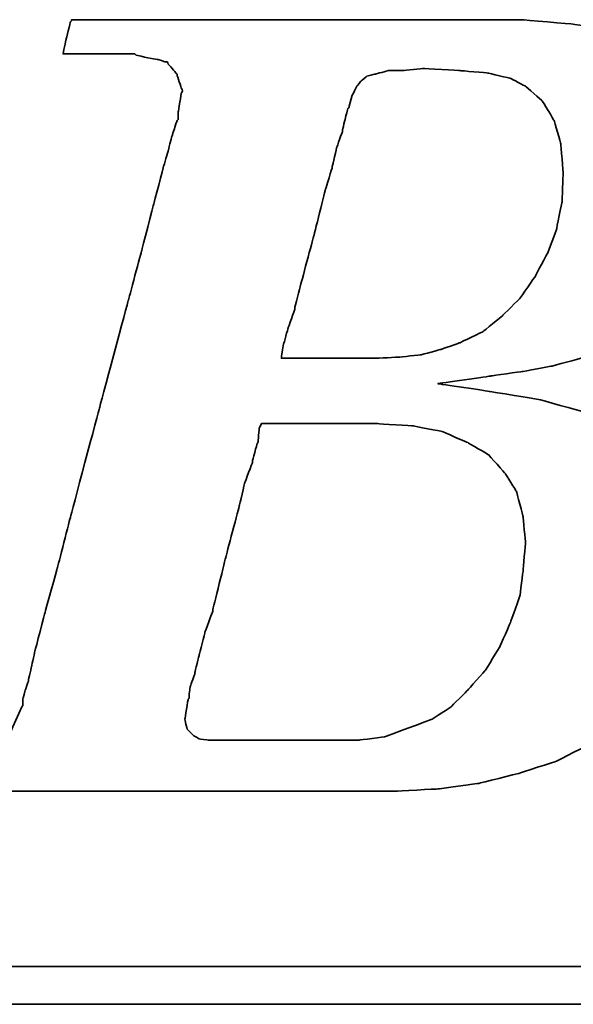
# Model space of a CAD drawing. Header units: inches. Extents: x 42 to 238, y 60 to 174.
# Tile 29 of 50: x 198.8 to 200.2, y 118.84 to 121.32. Entities that reach past the tile are written whole.
import ezdxf

# ---------------------------------------------------------------- set-up
doc = ezdxf.new("R2010")
doc.units = ezdxf.units.IN
doc.header["$LTSCALE"] = 0.1
doc.layers.add('DIM', color=4, linetype='Continuous')
doc.layers.add('layer 1', color=7, linetype='Continuous')

# ---------------------------------------------------------------- blocks, each defined once
blk = doc.blocks.new('TBI MOTION logo(完整正式版)')
at = {"layer": 'layer 1', "color": 22, "lineweight": 35}
for points, knots in [([(-64.65375, -6.86375), (-64.65375, -6.86375), (-64.84375, -7.29625), (-64.84375, -7.29625), (-64.84375, -7.29625), (-64.84375, -7.29625), (-64.86875, -7.34375), (-64.86875, -7.34375), (-64.86875, -7.34375), (-64.86875, -7.34375), (-64.86875, -7.36875), (-64.86875, -7.36875), (-64.86875, -7.36875), (-64.86875, -7.36875), (-65.15375, -7.65375), (-65.15375, -7.65375), (-65.15375, -7.65375), (-65.15375, -7.65375), (-65.17875, -7.65375), (-65.17875, -7.65375), (-65.17875, -7.65375), (-65.17875, -7.65375), (-65.20375, -7.67875), (-65.20375, -7.67875), (-65.20375, -7.67875), (-65.20375, -7.67875), (-65.58875, -7.87125), (-65.58875, -7.87125), (-65.58875, -7.87125), (-65.58875, -7.87125), (-65.63375, -7.87125), (-65.63375, -7.87125), (-65.63375, -7.87125), (-65.63375, -7.87125), (-65.65875, -7.89375), (-65.65875, -7.89375), (-65.65875, -7.89375), (-65.65875, -7.89375), (-66.09375, -7.94375), (-66.09375, -7.94375), (-66.09375, -7.94375), (-66.09375, -7.94375), (-66.11375, -7.94375), (-66.11375, -7.94375), (-66.11375, -7.94375), (-66.11375, -7.94375), (-66.16375, -7.94375), (-66.16375, -7.94375), (-66.16375, -7.94375), (-66.16375, -7.94375), (-66.30875, -7.94375), (-66.30875, -7.94375), (-66.30875, -7.94375), (-66.30875, -7.94375), (-66.69375, -7.94375), (-66.69375, -7.94375), (-66.69375, -7.94375), (-66.69375, -7.94375), (-67.07375, -7.94375), (-67.07375, -7.94375), (-67.07375, -7.94375), (-67.07375, -7.94375), (-67.12375, -7.94375), (-67.12375, -7.94375), (-67.12375, -7.94375), (-67.12375, -7.94375), (-67.12375, -7.96625), (-67.12375, -7.96625), (-67.12375, -7.96625), (-67.12375, -7.96625), (-67.14875, -7.99125), (-67.14875, -7.99125), (-67.14875, -7.99125), (-67.14875, -7.99125), (-67.24375, -8.34875), (-67.24375, -8.34875), (-67.24375, -8.34875), (-67.24375, -8.34875), (-67.31375, -8.68625), (-67.31375, -8.68625), (-67.31375, -8.68625), (-67.31375, -8.68625), (-67.26875, -8.68625), (-67.26875, -8.68625), (-67.26875, -8.68625), (-67.26875, -8.68625), (-67.07375, -8.68625), (-67.07375, -8.68625), (-67.07375, -8.68625), (-67.07375, -8.68625), (-66.54875, -8.68625), (-66.54875, -8.68625), (-66.54875, -8.68625), (-66.54875, -8.68625), (-65.82625, -8.68625), (-65.82625, -8.68625), (-65.82625, -8.68625), (-65.82625, -8.68625), (-65.01375, -8.68625), (-65.01375, -8.68625), (-65.01375, -8.68625), (-65.01375, -8.68625), (-64.05375, -8.68625), (-64.05375, -8.68625), (-64.05375, -8.68625), (-64.05375, -8.68625), (-62.08375, -8.68625), (-62.08375, -8.68625), (-62.08375, -8.68625), (-62.08375, -8.68625), (-60.06875, -8.68625), (-60.06875, -8.68625), (-60.06875, -8.68625), (-60.06875, -8.68625), (-59.10875, -8.68625), (-59.10875, -8.68625), (-59.10875, -8.68625), (-59.10875, -8.68625), (-58.29375, -8.68625), (-58.29375, -8.68625), (-58.29375, -8.68625), (-58.29375, -8.68625), (-57.57375, -8.68625), (-57.57375, -8.68625), (-57.57375, -8.68625), (-57.57375, -8.68625), (-57.04875, -8.68625), (-57.04875, -8.68625), (-57.04875, -8.68625), (-57.04875, -8.68625), (-56.85375, -8.68625), (-56.85375, -8.68625), (-56.85375, -8.68625), (-56.85375, -8.68625), (-56.70875, -8.68625), (-56.70875, -8.68625), (-56.70875, -8.68625), (-56.70875, -8.68625), (-56.61375, -8.68625), (-56.61375, -8.68625), (-56.61375, -8.68625), (-56.61375, -8.68625), (-56.56875, -8.68625), (-56.56875, -8.68625), (-56.56875, -8.68625), (-56.56875, -8.68625), (-55.65375, -8.63875), (-55.65375, -8.63875), (-55.65375, -8.63875), (-55.65375, -8.63875), (-54.76875, -8.51875), (-54.76875, -8.51875), (-54.76875, -8.51875), (-54.76875, -8.51875), (-53.90375, -8.30375), (-53.90375, -8.30375), (-53.90375, -8.30375), (-53.90375, -8.30375), (-53.08875, -8.03875), (-53.08875, -8.03875), (-53.08875, -8.03875), (-53.08875, -8.03875), (-52.34375, -7.65375), (-52.34375, -7.65375), (-52.34375, -7.65375), (-52.34375, -7.65375), (-51.69875, -7.29625), (-51.69875, -7.29625), (-51.69875, -7.29625), (-51.69875, -7.29625), (-51.21875, -6.91125), (-51.21875, -6.91125), (-51.21875, -6.91125), (-51.21875, -6.91125), (-50.83375, -6.50375), (-50.83375, -6.50375), (-50.83375, -6.50375), (-50.83375, -6.50375), (-50.44875, -5.94875), (-50.44875, -5.94875), (-50.44875, -5.94875), (-50.44875, -5.94875), (-50.13875, -5.30375), (-50.13875, -5.30375), (-50.13875, -5.30375), (-50.13875, -5.30375), (-49.99375, -4.65375), (-49.99375, -4.65375), (-49.99375, -4.65375), (-49.99375, -4.65375), (-49.92375, -3.98375), (-49.92375, -3.98375), (-49.92375, -3.98375), (-49.92375, -3.98375), (-49.99375, -3.19374), (-49.99375, -3.19374), (-49.99375, -3.19374), (-49.99375, -3.19374), (-50.23374, -2.44874), (-50.23374, -2.44874), (-50.23374, -2.44874), (-50.23374, -2.44874), (-50.59375, -1.87374), (-50.59375, -1.87374), (-50.59375, -1.87374), (-50.59375, -1.87374), (-51.09875, -1.31874), (-51.09875, -1.31874), (-51.09875, -1.31874), (-51.09875, -1.31874), (-51.74375, -0.81875), (-51.74375, -0.81875), (-51.74375, -0.81875), (-51.74375, -0.81875), (-52.53875, -0.48125), (-52.53875, -0.48125), (-52.53875, -0.48125), (-52.53875, -0.48125), (-53.47375, -0.21875), (-53.47375, -0.21875), (-53.47375, -0.21875), (-53.47375, -0.21875), (-54.52875, -0.04874), (-54.52875, -0.04874), (-54.52875, -0.04874), (-54.52875, -0.04874), (-55.65375, 0.12125), (-55.65375, 0.12125), (-55.65375, 0.12125), (-55.65375, 0.12125), (-54.50375, 0.28624), (-54.50375, 0.28624), (-54.50375, 0.28624), (-54.50375, 0.28624), (-53.83375, 0.38124), (-53.83375, 0.38124), (-53.83375, 0.38124), (-53.83375, 0.38124), (-53.18375, 0.50125), (-53.18375, 0.50125), (-53.18375, 0.50125), (-53.18375, 0.50125), (-52.55875, 0.66874), (-52.55875, 0.66874), (-52.55875, 0.66874), (-52.55875, 0.66874), (-52.03375, 0.86124), (-52.03375, 0.86124), (-52.03375, 0.86124), (-52.03375, 0.86124), (-51.50374, 1.03124), (-51.50374, 1.03124), (-51.50374, 1.03124), (-51.50374, 1.03124), (-51.09875, 1.27125), (-51.09875, 1.27125), (-51.09875, 1.27125), (-51.09875, 1.27125), (-50.71375, 1.48624), (-50.71375, 1.48624), (-50.71375, 1.48624), (-50.71375, 1.48624), (-50.37625, 1.77625), (-50.37625, 1.77625), (-50.37625, 1.77625), (-50.37625, 1.77625), (-49.82375, 2.37625), (-49.82375, 2.37625), (-49.82375, 2.37625), (-49.82375, 2.37625), (-49.41875, 2.99625), (-49.41875, 2.99625), (-49.41875, 2.99625), (-49.41875, 2.99625), (-49.22375, 3.76625), (-49.22375, 3.76625), (-49.22375, 3.76625), (-49.22375, 3.76625), (-49.15375, 4.50874), (-49.15375, 4.50874), (-49.15375, 4.50874), (-49.15375, 4.50874), (-49.20375, 5.25125), (-49.20375, 5.25125), (-49.20375, 5.25125), (-49.20375, 5.25125), (-49.41875, 5.92625), (-49.41875, 5.92625), (-49.41875, 5.92625), (-49.41875, 5.92625), (-49.77875, 6.47625), (-49.77875, 6.47625), (-49.77875, 6.47625), (-49.77875, 6.47625), (-50.33125, 7.02624), (-50.33125, 7.02624), (-50.33125, 7.02624), (-50.33125, 7.02624), (-51.00125, 7.43625), (-51.00125, 7.43625), (-51.00125, 7.43625), (-51.00125, 7.43625), (-51.79375, 7.72625), (-51.79375, 7.72625), (-51.79375, 7.72625), (-51.79375, 7.72625), (-52.72875, 7.89124), (-52.72875, 7.89124), (-52.72875, 7.89124), (-52.72875, 7.89124), (-53.83375, 7.98625), (-53.83375, 7.98625), (-53.83375, 7.98625), (-53.83375, 7.98625), (-53.92875, 7.98625), (-53.92875, 7.98625), (-53.92875, 7.98625), (-53.92875, 7.98625), (-54.26375, 7.98625), (-54.26375, 7.98625), (-54.26375, 7.98625), (-54.26375, 7.98625), (-54.74375, 7.98625), (-54.74375, 7.98625), (-54.74375, 7.98625), (-54.74375, 7.98625), (-55.36875, 7.98625), (-55.36875, 7.98625), (-55.36875, 7.98625), (-55.36875, 7.98625), (-56.13375, 7.98625), (-56.13375, 7.98625), (-56.13375, 7.98625), (-56.13375, 7.98625), (-56.94875, 7.98625), (-56.94875, 7.98625), (-56.94875, 7.98625), (-56.94875, 7.98625), (-58.77625, 7.98625), (-58.77625, 7.98625), (-58.77625, 7.98625), (-58.77625, 7.98625), (-60.59875, 7.98625), (-60.59875, 7.98625), (-60.59875, 7.98625), (-60.59875, 7.98625), (-61.41375, 7.98625), (-61.41375, 7.98625), (-61.41375, 7.98625), (-61.41375, 7.98625), (-62.17875, 7.98625), (-62.17875, 7.98625), (-62.17875, 7.98625), (-62.17875, 7.98625), (-62.80375, 7.98625), (-62.80375, 7.98625), (-62.80375, 7.98625), (-62.80375, 7.98625), (-63.30625, 7.98625), (-63.30625, 7.98625), (-63.30625, 7.98625), (-63.30625, 7.98625), (-63.57375, 7.98625), (-63.57375, 7.98625), (-63.57375, 7.98625), (-63.57375, 7.98625), (-63.57375, 7.96375), (-63.57375, 7.96375), (-63.57375, 7.96375), (-63.57375, 7.96375), (-63.59875, 7.94125), (-63.59875, 7.94125), (-63.59875, 7.94125), (-63.59875, 7.94125), (-63.69375, 7.55625), (-63.69375, 7.55625), (-63.69375, 7.55625), (-63.69375, 7.55625), (-63.76375, 7.24624), (-63.76375, 7.24624), (-63.76375, 7.24624), (-63.76375, 7.24624), (-63.23875, 7.24624), (-63.23875, 7.24624), (-63.23875, 7.24624), (-63.23875, 7.24624), (-62.75875, 7.24624), (-62.75875, 7.24624), (-62.75875, 7.24624), (-62.75875, 7.24624), (-62.61125, 7.24624), (-62.61125, 7.24624), (-62.61125, 7.24624), (-62.61125, 7.24624), (-62.56625, 7.24624), (-62.56625, 7.24624), (-62.56625, 7.24624), (-62.56625, 7.24624), (-62.22875, 7.24624), (-62.22875, 7.24624), (-62.22875, 7.24624), (-62.22875, 7.24624), (-62.20375, 7.24624), (-62.20375, 7.24624), (-62.20375, 7.24624), (-62.20375, 7.24624), (-62.17875, 7.21875), (-62.17875, 7.21875), (-62.17875, 7.21875), (-62.17875, 7.21875), (-61.96375, 7.17125), (-61.96375, 7.17125), (-61.96375, 7.17125), (-61.96375, 7.17125), (-61.72375, 7.12624), (-61.72375, 7.12624), (-61.72375, 7.12624), (-61.72375, 7.12624), (-61.70375, 7.12624), (-61.70375, 7.12624), (-61.70375, 7.12624), (-61.70375, 7.12624), (-61.55875, 7.07624), (-61.55875, 7.07624), (-61.55875, 7.07624), (-61.55875, 7.07624), (-61.50875, 7.07624), (-61.50875, 7.07624), (-61.50875, 7.07624), (-61.50875, 7.07624), (-61.48375, 7.02624), (-61.48375, 7.02624), (-61.48375, 7.02624), (-61.48375, 7.02624), (-61.31875, 6.83375), (-61.31875, 6.83375), (-61.31875, 6.83375), (-61.31875, 6.83375), (-61.29375, 6.81125), (-61.29375, 6.81125), (-61.29375, 6.81125), (-61.29375, 6.81125), (-61.29375, 6.78625), (-61.29375, 6.78625), (-61.29375, 6.78625), (-61.29375, 6.78625), (-61.19875, 6.50124), (-61.19875, 6.50124), (-61.19875, 6.50124), (-61.19875, 6.50124), (-61.17375, 6.45124), (-61.17375, 6.45124), (-61.17375, 6.45124), (-61.17375, 6.45124), (-61.19875, 6.40625), (-61.19875, 6.40625), (-61.19875, 6.40625), (-61.19875, 6.40625), (-61.26875, 5.99624), (-61.26875, 5.99624), (-61.26875, 5.99624), (-61.26875, 5.99624), (-61.26875, 5.85125), (-61.26875, 5.85125), (-61.26875, 5.85125), (-61.26875, 5.85125), (-61.26875, 5.82625), (-61.26875, 5.82625), (-61.26875, 5.82625), (-61.26875, 5.82625), (-61.29375, 5.80625), (-61.29375, 5.80625), (-61.29375, 5.80625), (-61.29375, 5.80625), (-61.34125, 5.66125), (-61.34125, 5.66125), (-61.34125, 5.66125), (-61.34125, 5.66125), (-61.41375, 5.44625), (-61.41375, 5.44625), (-61.41375, 5.44625), (-61.41375, 5.44625), (-61.48375, 5.15625), (-61.48375, 5.15625), (-61.48375, 5.15625), (-61.48375, 5.15625), (-61.58375, 4.82124), (-61.58375, 4.82124), (-61.58375, 4.82124), (-61.58375, 4.82124), (-61.79875, 4.00375), (-61.79875, 4.00375), (-61.79875, 4.00375), (-61.79875, 4.00375), (-62.05875, 2.99625), (-62.05875, 2.99625), (-62.05875, 2.99625), (-62.05875, 2.99625), (-62.34875, 1.91625), (-62.34875, 1.91625), (-62.34875, 1.91625), (-62.34875, 1.91625), (-62.97375, -0.41124), (-62.97375, -0.41124), (-62.97375, -0.41124), (-62.97375, -0.41124), (-63.59875, -2.75875), (-63.59875, -2.75875), (-63.59875, -2.75875), (-63.59875, -2.75875), (-63.88375, -3.86374), (-63.88375, -3.86374), (-63.88375, -3.86374), (-63.88375, -3.86374), (-64.14875, -4.82374), (-64.14875, -4.82374), (-64.14875, -4.82374), (-64.14875, -4.82374), (-64.36375, -5.64125), (-64.36375, -5.64125), (-64.36375, -5.64125), (-64.36375, -5.64125), (-64.43625, -5.97625), (-64.43625, -5.97625), (-64.43625, -5.97625), (-64.43625, -5.97625), (-64.50875, -6.28625), (-64.50875, -6.28625), (-64.50875, -6.28625), (-64.50875, -6.28625), (-64.50875, -6.30875), (-64.50875, -6.30875), (-64.50875, -6.30875), (-64.50875, -6.30875), (-64.57875, -6.50375), (-64.57875, -6.50375), (-64.57875, -6.50375), (-64.57875, -6.50375), (-64.62875, -6.69625), (-64.62875, -6.69625), (-64.62875, -6.69625), (-64.62875, -6.69625), (-64.62875, -6.76875), (-64.62875, -6.76875), (-64.62875, -6.76875), (-64.62875, -6.76875), (-64.62875, -6.81375), (-64.62875, -6.81375), (-64.62875, -6.81375), (-64.62875, -6.81375), (-64.62875, -6.83875), (-64.62875, -6.83875), (-64.62875, -6.83875), (-64.62875, -6.83875), (-64.65375, -6.86375), (-64.65375, -6.86375)], [0, 0, 0, 0, 0.00719424, 0.00719424, 0.00719424, 0.00719425, 0.01438849, 0.01438849, 0.01438849, 0.0143885, 0.02158273, 0.02158273, 0.02158273, 0.02158274, 0.02877698, 0.02877698, 0.02877698, 0.02877699, 0.03597122, 0.03597122, 0.03597122, 0.03597123, 0.04316547, 0.04316547, 0.04316547, 0.04316548, 0.05035971, 0.05035971, 0.05035971, 0.05035972, 0.05755396, 0.05755396, 0.05755396, 0.05755397, 0.0647482, 0.0647482, 0.0647482, 0.06474821, 0.07194245, 0.07194245, 0.07194245, 0.07194246, 0.07913669, 0.07913669, 0.07913669, 0.0791367, 0.08633094, 0.08633094, 0.08633094, 0.08633095, 0.09352518, 0.09352518, 0.09352518, 0.09352519, 0.10071942, 0.10071942, 0.10071942, 0.10071943, 0.10791367, 0.10791367, 0.10791367, 0.10791368, 0.11510791, 0.11510791, 0.11510791, 0.11510792, 0.12230216, 0.12230216, 0.12230216, 0.12230217, 0.1294964, 0.1294964, 0.1294964, 0.12949641, 0.13669065, 0.13669065, 0.13669065, 0.13669066, 0.14388489, 0.14388489, 0.14388489, 0.1438849, 0.15107914, 0.15107914, 0.15107914, 0.15107915, 0.15827338, 0.15827338, 0.15827338, 0.15827339, 0.16546763, 0.16546763, 0.16546763, 0.16546764, 0.17266187, 0.17266187, 0.17266187, 0.17266188, 0.17985612, 0.17985612, 0.17985612, 0.17985613, 0.18705036, 0.18705036, 0.18705036, 0.18705037, 0.1942446, 0.1942446, 0.1942446, 0.19424461, 0.20143885, 0.20143885, 0.20143885, 0.20143886, 0.20863309, 0.20863309, 0.20863309, 0.2086331, 0.21582734, 0.21582734, 0.21582734, 0.21582735, 0.22302158, 0.22302158, 0.22302158, 0.22302159, 0.23021583, 0.23021583, 0.23021583, 0.23021584, 0.23741007, 0.23741007, 0.23741007, 0.23741008, 0.24460432, 0.24460432, 0.24460432, 0.24460433, 0.25179856, 0.25179856, 0.25179856, 0.25179857, 0.25899281, 0.25899281, 0.25899281, 0.25899282, 0.26618705, 0.26618705, 0.26618705, 0.26618706, 0.27338129, 0.27338129, 0.27338129, 0.2733813, 0.28057554, 0.28057554, 0.28057554, 0.28057555, 0.28776978, 0.28776978, 0.28776978, 0.28776979, 0.29496403, 0.29496403, 0.29496403, 0.29496404, 0.30215827, 0.30215827, 0.30215827, 0.30215828, 0.30935252, 0.30935252, 0.30935252, 0.30935253, 0.31654676, 0.31654676, 0.31654676, 0.31654677, 0.32374101, 0.32374101, 0.32374101, 0.32374102, 0.33093525, 0.33093525, 0.33093525, 0.33093526, 0.3381295, 0.3381295, 0.3381295, 0.33812951, 0.34532374, 0.34532374, 0.34532374, 0.34532375, 0.35251799, 0.35251799, 0.35251799, 0.352518, 0.35971223, 0.35971223, 0.35971223, 0.35971224, 0.36690647, 0.36690647, 0.36690647, 0.36690648, 0.37410072, 0.37410072, 0.37410072, 0.37410073, 0.38129496, 0.38129496, 0.38129496, 0.38129497, 0.38848921, 0.38848921, 0.38848921, 0.38848922, 0.39568345, 0.39568345, 0.39568345, 0.39568346, 0.4028777, 0.4028777, 0.4028777, 0.40287771, 0.41007194, 0.41007194, 0.41007194, 0.41007195, 0.41726619, 0.41726619, 0.41726619, 0.4172662, 0.42446043, 0.42446043, 0.42446043, 0.42446044, 0.43165468, 0.43165468, 0.43165468, 0.43165469, 0.43884892, 0.43884892, 0.43884892, 0.43884893, 0.44604317, 0.44604317, 0.44604317, 0.44604318, 0.45323741, 0.45323741, 0.45323741, 0.45323742, 0.46043165, 0.46043165, 0.46043165, 0.46043166, 0.4676259, 0.4676259, 0.4676259, 0.46762591, 0.47482014, 0.47482014, 0.47482014, 0.47482015, 0.48201439, 0.48201439, 0.48201439, 0.4820144, 0.48920863, 0.48920863, 0.48920863, 0.48920864, 0.49640288, 0.49640288, 0.49640288, 0.49640289, 0.50359712, 0.50359712, 0.50359712, 0.50359713, 0.51079137, 0.51079137, 0.51079137, 0.51079138, 0.51798561, 0.51798561, 0.51798561, 0.51798562, 0.52517986, 0.52517986, 0.52517986, 0.52517987, 0.5323741, 0.5323741, 0.5323741, 0.53237411, 0.53956835, 0.53956835, 0.53956835, 0.53956836, 0.54676259, 0.54676259, 0.54676259, 0.5467626, 0.55395683, 0.55395683, 0.55395683, 0.55395684, 0.56115108, 0.56115108, 0.56115108, 0.56115109, 0.56834532, 0.56834532, 0.56834532, 0.56834533, 0.57553957, 0.57553957, 0.57553957, 0.57553958, 0.58273381, 0.58273381, 0.58273381, 0.58273382, 0.58992806, 0.58992806, 0.58992806, 0.58992807, 0.5971223, 0.5971223, 0.5971223, 0.59712231, 0.60431655, 0.60431655, 0.60431655, 0.60431656, 0.61151079, 0.61151079, 0.61151079, 0.6115108, 0.61870504, 0.61870504, 0.61870504, 0.61870505, 0.62589928, 0.62589928, 0.62589928, 0.62589929, 0.63309353, 0.63309353, 0.63309353, 0.63309354, 0.64028777, 0.64028777, 0.64028777, 0.64028778, 0.64748201, 0.64748201, 0.64748201, 0.64748202, 0.65467626, 0.65467626, 0.65467626, 0.65467627, 0.6618705, 0.6618705, 0.6618705, 0.66187051, 0.66906475, 0.66906475, 0.66906475, 0.66906476, 0.67625899, 0.67625899, 0.67625899, 0.676259, 0.68345324, 0.68345324, 0.68345324, 0.68345325, 0.69064748, 0.69064748, 0.69064748, 0.69064749, 0.69784173, 0.69784173, 0.69784173, 0.69784174, 0.70503597, 0.70503597, 0.70503597, 0.70503598, 0.71223022, 0.71223022, 0.71223022, 0.71223023, 0.71942446, 0.71942446, 0.71942446, 0.71942447, 0.72661871, 0.72661871, 0.72661871, 0.72661872, 0.73381295, 0.73381295, 0.73381295, 0.73381296, 0.74100719, 0.74100719, 0.74100719, 0.7410072, 0.74820144, 0.74820144, 0.74820144, 0.74820145, 0.75539568, 0.75539568, 0.75539568, 0.75539569, 0.76258993, 0.76258993, 0.76258993, 0.76258994, 0.76978417, 0.76978417, 0.76978417, 0.76978418, 0.77697842, 0.77697842, 0.77697842, 0.77697843, 0.78417266, 0.78417266, 0.78417266, 0.78417267, 0.79136691, 0.79136691, 0.79136691, 0.79136692, 0.79856115, 0.79856115, 0.79856115, 0.79856116, 0.8057554, 0.8057554, 0.8057554, 0.80575541, 0.81294964, 0.81294964, 0.81294964, 0.81294965, 0.82014388, 0.82014388, 0.82014388, 0.82014389, 0.82733813, 0.82733813, 0.82733813, 0.82733814, 0.83453237, 0.83453237, 0.83453237, 0.83453238, 0.84172662, 0.84172662, 0.84172662, 0.84172663, 0.84892086, 0.84892086, 0.84892086, 0.84892087, 0.85611511, 0.85611511, 0.85611511, 0.85611512, 0.86330935, 0.86330935, 0.86330935, 0.86330936, 0.8705036, 0.8705036, 0.8705036, 0.87050361, 0.87769784, 0.87769784, 0.87769784, 0.87769785, 0.88489209, 0.88489209, 0.88489209, 0.8848921, 0.89208633, 0.89208633, 0.89208633, 0.89208634, 0.89928058, 0.89928058, 0.89928058, 0.89928059, 0.90647482, 0.90647482, 0.90647482, 0.90647483, 0.91366906, 0.91366906, 0.91366906, 0.91366907, 0.92086331, 0.92086331, 0.92086331, 0.92086332, 0.92805755, 0.92805755, 0.92805755, 0.92805756, 0.9352518, 0.9352518, 0.9352518, 0.93525181, 0.94244604, 0.94244604, 0.94244604, 0.94244605, 0.94964029, 0.94964029, 0.94964029, 0.9496403, 0.95683453, 0.95683453, 0.95683453, 0.95683454, 0.96402878, 0.96402878, 0.96402878, 0.96402879, 0.97122302, 0.97122302, 0.97122302, 0.97122303, 0.97841727, 0.97841727, 0.97841727, 0.97841728, 0.98561151, 0.98561151, 0.98561151, 0.98561152, 0.99280576, 0.99280576, 0.99280576, 0.99280577, 1, 1, 1, 1]), ([(-57.50375, 6.35625), (-57.50375, 6.35625), (-57.57375, 6.11625), (-57.57375, 6.11625), (-57.57375, 6.11625), (-57.57375, 6.11625), (-57.57375, 6.09125), (-57.57375, 6.09125), (-57.57375, 6.09125), (-57.57375, 6.09125), (-57.59875, 6.06625), (-57.59875, 6.06625), (-57.59875, 6.06625), (-57.59875, 6.06625), (-57.64875, 5.87625), (-57.64875, 5.87625), (-57.64875, 5.87625), (-57.64875, 5.87625), (-57.71875, 5.58875), (-57.71875, 5.58875), (-57.71875, 5.58875), (-57.71875, 5.58875), (-57.71875, 5.56625), (-57.71875, 5.56625), (-57.71875, 5.56625), (-57.71875, 5.56625), (-57.83875, 5.23125), (-57.83875, 5.23125), (-57.83875, 5.23125), (-57.83875, 5.23125), (-57.93625, 4.82124), (-57.93625, 4.82124), (-57.93625, 4.82124), (-57.93625, 4.82124), (-57.93625, 4.79624), (-57.93625, 4.79624), (-57.93625, 4.79624), (-57.93625, 4.79624), (-58.07875, 4.34125), (-58.07875, 4.34125), (-58.07875, 4.34125), (-58.07875, 4.34125), (-58.34375, 3.28625), (-58.34375, 3.28625), (-58.34375, 3.28625), (-58.34375, 3.28625), (-58.62875, 2.23124), (-58.62875, 2.23124), (-58.62875, 2.23124), (-58.62875, 2.23124), (-58.74875, 1.75125), (-58.74875, 1.75125), (-58.74875, 1.75125), (-58.74875, 1.75125), (-58.74875, 1.72625), (-58.74875, 1.72625), (-58.74875, 1.72625), (-58.74875, 1.72625), (-58.89375, 1.31625), (-58.89375, 1.31625), (-58.89375, 1.31625), (-58.89375, 1.31625), (-58.98875, 0.98124), (-58.98875, 0.98124), (-58.98875, 0.98124), (-58.98875, 0.98124), (-59.03875, 0.71625), (-59.03875, 0.71625), (-59.03875, 0.71625), (-59.03875, 0.71625), (-59.03875, 0.66874), (-59.03875, 0.66874), (-59.03875, 0.66874), (-59.03875, 0.66874), (-58.91875, 0.66874), (-58.91875, 0.66874), (-58.91875, 0.66874), (-58.91875, 0.66874), (-58.53375, 0.66874), (-58.53375, 0.66874), (-58.53375, 0.66874), (-58.53375, 0.66874), (-58.10375, 0.66874), (-58.10375, 0.66874), (-58.10375, 0.66874), (-58.10375, 0.66874), (-57.66875, 0.66874), (-57.66875, 0.66874), (-57.66875, 0.66874), (-57.66875, 0.66874), (-57.33375, 0.66874), (-57.33375, 0.66874), (-57.33375, 0.66874), (-57.33375, 0.66874), (-57.09375, 0.66874), (-57.09375, 0.66874), (-57.09375, 0.66874), (-57.09375, 0.66874), (-56.99875, 0.66874), (-56.99875, 0.66874), (-56.99875, 0.66874), (-56.99875, 0.66874), (-56.49375, 0.69374), (-56.49375, 0.69374), (-56.49375, 0.69374), (-56.49375, 0.69374), (-56.01375, 0.74374), (-56.01375, 0.74374), (-56.01375, 0.74374), (-56.01375, 0.74374), (-55.58375, 0.86124), (-55.58375, 0.86124), (-55.58375, 0.86124), (-55.58375, 0.86124), (-55.17375, 1.00624), (-55.17375, 1.00624), (-55.17375, 1.00624), (-55.17375, 1.00624), (-54.67375, 1.24625), (-54.67375, 1.24625), (-54.67375, 1.24625), (-54.67375, 1.24625), (-54.26375, 1.58124), (-54.26375, 1.58124), (-54.26375, 1.58124), (-54.26375, 1.58124), (-53.87875, 1.96374), (-53.87875, 1.96374), (-53.87875, 1.96374), (-53.87875, 1.96374), (-53.54375, 2.44625), (-53.54375, 2.44625), (-53.54375, 2.44625), (-53.54375, 2.44625), (-53.27875, 2.95125), (-53.27875, 2.95125), (-53.27875, 2.95125), (-53.27875, 2.95125), (-53.08875, 3.45124), (-53.08875, 3.45124), (-53.08875, 3.45124), (-53.08875, 3.45124), (-52.96875, 4.05124), (-52.96875, 4.05124), (-52.96875, 4.05124), (-52.96875, 4.05124), (-52.94375, 4.65125), (-52.94375, 4.65125), (-52.94375, 4.65125), (-52.94375, 4.65125), (-52.99375, 5.30125), (-52.99375, 5.30125), (-52.99375, 5.30125), (-52.99375, 5.30125), (-53.13875, 5.80625), (-53.13875, 5.80625), (-53.13875, 5.80625), (-53.13875, 5.80625), (-53.39875, 6.23625), (-53.39875, 6.23625), (-53.39875, 6.23625), (-53.39875, 6.23625), (-53.75875, 6.54875), (-53.75875, 6.54875), (-53.75875, 6.54875), (-53.75875, 6.54875), (-54.07375, 6.71625), (-54.07375, 6.71625), (-54.07375, 6.71625), (-54.07375, 6.71625), (-54.57375, 6.83375), (-54.57375, 6.83375), (-54.57375, 6.83375), (-54.57375, 6.83375), (-55.17375, 6.88625), (-55.17375, 6.88625), (-55.17375, 6.88625), (-55.17375, 6.88625), (-55.96875, 6.93125), (-55.96875, 6.93125), (-55.96875, 6.93125), (-55.96875, 6.93125), (-56.39875, 6.88625), (-56.39875, 6.88625), (-56.39875, 6.88625), (-56.39875, 6.88625), (-56.42125, 6.88625), (-56.42125, 6.88625), (-56.42125, 6.88625), (-56.42125, 6.88625), (-56.73375, 6.88625), (-56.73375, 6.88625), (-56.73375, 6.88625), (-56.73375, 6.88625), (-56.99875, 6.81125), (-56.99875, 6.81125), (-56.99875, 6.81125), (-56.99875, 6.81125), (-57.02375, 6.81125), (-57.02375, 6.81125), (-57.02375, 6.81125), (-57.02375, 6.81125), (-57.18875, 6.76625), (-57.18875, 6.76625), (-57.18875, 6.76625), (-57.18875, 6.76625), (-57.30875, 6.66625), (-57.30875, 6.66625), (-57.30875, 6.66625), (-57.30875, 6.66625), (-57.40875, 6.54875), (-57.40875, 6.54875), (-57.40875, 6.54875), (-57.40875, 6.54875), (-57.50375, 6.35625), (-57.50375, 6.35625)], [0, 0, 0, 0, 0.01851852, 0.01851852, 0.01851852, 0.01851853, 0.03703704, 0.03703704, 0.03703704, 0.03703705, 0.05555556, 0.05555556, 0.05555556, 0.05555557, 0.07407407, 0.07407407, 0.07407407, 0.07407408, 0.09259259, 0.09259259, 0.09259259, 0.0925926, 0.11111111, 0.11111111, 0.11111111, 0.11111112, 0.12962963, 0.12962963, 0.12962963, 0.12962964, 0.14814815, 0.14814815, 0.14814815, 0.14814816, 0.16666667, 0.16666667, 0.16666667, 0.16666668, 0.18518519, 0.18518519, 0.18518519, 0.1851852, 0.2037037, 0.2037037, 0.2037037, 0.20370371, 0.22222222, 0.22222222, 0.22222222, 0.22222223, 0.24074074, 0.24074074, 0.24074074, 0.24074075, 0.25925926, 0.25925926, 0.25925926, 0.25925927, 0.27777778, 0.27777778, 0.27777778, 0.27777779, 0.2962963, 0.2962963, 0.2962963, 0.29629631, 0.31481481, 0.31481481, 0.31481481, 0.31481482, 0.33333333, 0.33333333, 0.33333333, 0.33333334, 0.35185185, 0.35185185, 0.35185185, 0.35185186, 0.37037037, 0.37037037, 0.37037037, 0.37037038, 0.38888889, 0.38888889, 0.38888889, 0.3888889, 0.40740741, 0.40740741, 0.40740741, 0.40740742, 0.42592593, 0.42592593, 0.42592593, 0.42592594, 0.44444444, 0.44444444, 0.44444444, 0.44444445, 0.46296296, 0.46296296, 0.46296296, 0.46296297, 0.48148148, 0.48148148, 0.48148148, 0.48148149, 0.5, 0.5, 0.5, 0.50000001, 0.51851852, 0.51851852, 0.51851852, 0.51851853, 0.53703704, 0.53703704, 0.53703704, 0.53703705, 0.55555556, 0.55555556, 0.55555556, 0.55555557, 0.57407407, 0.57407407, 0.57407407, 0.57407408, 0.59259259, 0.59259259, 0.59259259, 0.5925926, 0.61111111, 0.61111111, 0.61111111, 0.61111112, 0.62962963, 0.62962963, 0.62962963, 0.62962964, 0.64814815, 0.64814815, 0.64814815, 0.64814816, 0.66666667, 0.66666667, 0.66666667, 0.66666668, 0.68518519, 0.68518519, 0.68518519, 0.6851852, 0.7037037, 0.7037037, 0.7037037, 0.70370371, 0.72222222, 0.72222222, 0.72222222, 0.72222223, 0.74074074, 0.74074074, 0.74074074, 0.74074075, 0.75925926, 0.75925926, 0.75925926, 0.75925927, 0.77777778, 0.77777778, 0.77777778, 0.77777779, 0.7962963, 0.7962963, 0.7962963, 0.79629631, 0.81481481, 0.81481481, 0.81481481, 0.81481482, 0.83333333, 0.83333333, 0.83333333, 0.83333334, 0.85185185, 0.85185185, 0.85185185, 0.85185186, 0.87037037, 0.87037037, 0.87037037, 0.87037038, 0.88888889, 0.88888889, 0.88888889, 0.8888889, 0.90740741, 0.90740741, 0.90740741, 0.90740742, 0.92592593, 0.92592593, 0.92592593, 0.92592594, 0.94444444, 0.94444444, 0.94444444, 0.94444445, 0.96296296, 0.96296296, 0.96296296, 0.96296297, 0.98148148, 0.98148148, 0.98148148, 0.98148149, 1, 1, 1, 1]), ([(-61.03125, -6.57375), (-61.03125, -6.57375), (-61.03125, -6.67125), (-61.03125, -6.67125), (-61.03125, -6.67125), (-61.03125, -6.67125), (-61.05375, -6.69625), (-61.05375, -6.69625), (-61.05375, -6.69625), (-61.05375, -6.69625), (-61.12375, -7.12875), (-61.12375, -7.12875), (-61.12375, -7.12875), (-61.12375, -7.12875), (-61.07875, -7.34375), (-61.07875, -7.34375), (-61.07875, -7.34375), (-61.07875, -7.34375), (-60.93375, -7.48875), (-60.93375, -7.48875), (-60.93375, -7.48875), (-60.93375, -7.48875), (-60.81375, -7.55625), (-60.81375, -7.55625), (-60.81375, -7.55625), (-60.81375, -7.55625), (-60.62375, -7.58375), (-60.62375, -7.58375), (-60.62375, -7.58375), (-60.62375, -7.58375), (-60.30875, -7.58375), (-60.30875, -7.58375), (-60.30875, -7.58375), (-60.30875, -7.58375), (-59.97375, -7.58375), (-59.97375, -7.58375), (-59.97375, -7.58375), (-59.97375, -7.58375), (-59.87875, -7.58375), (-59.87875, -7.58375), (-59.87875, -7.58375), (-59.87875, -7.58375), (-59.63625, -7.58375), (-59.63625, -7.58375), (-59.63625, -7.58375), (-59.63625, -7.58375), (-58.96875, -7.58375), (-58.96875, -7.58375), (-58.96875, -7.58375), (-58.96875, -7.58375), (-58.29375, -7.58375), (-58.29375, -7.58375), (-58.29375, -7.58375), (-58.29375, -7.58375), (-58.05375, -7.58375), (-58.05375, -7.58375), (-58.05375, -7.58375), (-58.05375, -7.58375), (-57.98375, -7.58375), (-57.98375, -7.58375), (-57.98375, -7.58375), (-57.98375, -7.58375), (-57.35875, -7.58375), (-57.35875, -7.58375), (-57.35875, -7.58375), (-57.35875, -7.58375), (-56.78375, -7.50875), (-56.78375, -7.50875), (-56.78375, -7.50875), (-56.78375, -7.50875), (-56.27875, -7.31875), (-56.27875, -7.31875), (-56.27875, -7.31875), (-56.27875, -7.31875), (-55.77375, -7.12875), (-55.77375, -7.12875), (-55.77375, -7.12875), (-55.77375, -7.12875), (-55.36875, -6.86375), (-55.36875, -6.86375), (-55.36875, -6.86375), (-55.36875, -6.86375), (-55.00875, -6.50375), (-55.00875, -6.50375), (-55.00875, -6.50375), (-55.00875, -6.50375), (-54.62375, -6.06875), (-54.62375, -6.06875), (-54.62375, -6.06875), (-54.62375, -6.06875), (-54.31375, -5.56875), (-54.31375, -5.56875), (-54.31375, -5.56875), (-54.31375, -5.56875), (-54.07375, -5.01625), (-54.07375, -5.01625), (-54.07375, -5.01625), (-54.07375, -5.01625), (-53.87875, -4.46374), (-53.87875, -4.46374), (-53.87875, -4.46374), (-53.87875, -4.46374), (-53.80875, -3.91375), (-53.80875, -3.91375), (-53.80875, -3.91375), (-53.80875, -3.91375), (-53.75875, -3.31375), (-53.75875, -3.31375), (-53.75875, -3.31375), (-53.75875, -3.31375), (-53.80875, -2.75875), (-53.80875, -2.75875), (-53.80875, -2.75875), (-53.80875, -2.75875), (-53.95375, -2.20875), (-53.95375, -2.20875), (-53.95375, -2.20875), (-53.95375, -2.20875), (-54.19375, -1.82625), (-54.19375, -1.82625), (-54.19375, -1.82625), (-54.19375, -1.82625), (-54.55375, -1.41875), (-54.55375, -1.41875), (-54.55375, -1.41875), (-54.55375, -1.41875), (-55.00875, -1.15125), (-55.00875, -1.15125), (-55.00875, -1.15125), (-55.00875, -1.15125), (-55.56125, -0.91375), (-55.56125, -0.91375), (-55.56125, -0.91375), (-55.56125, -0.91375), (-56.18125, -0.79375), (-56.18125, -0.79375), (-56.18125, -0.79375), (-56.18125, -0.79375), (-56.94875, -0.74374), (-56.94875, -0.74374), (-56.94875, -0.74374), (-56.94875, -0.74374), (-56.99875, -0.74374), (-56.99875, -0.74374), (-56.99875, -0.74374), (-56.99875, -0.74374), (-57.09375, -0.74374), (-57.09375, -0.74374), (-57.09375, -0.74374), (-57.09375, -0.74374), (-57.38375, -0.74374), (-57.38375, -0.74374), (-57.38375, -0.74374), (-57.38375, -0.74374), (-57.76875, -0.74374), (-57.76875, -0.74374), (-57.76875, -0.74374), (-57.76875, -0.74374), (-58.24625, -0.74374), (-58.24625, -0.74374), (-58.24625, -0.74374), (-58.24625, -0.74374), (-58.72875, -0.74374), (-58.72875, -0.74374), (-58.72875, -0.74374), (-58.72875, -0.74374), (-59.20875, -0.74374), (-59.20875, -0.74374), (-59.20875, -0.74374), (-59.20875, -0.74374), (-59.46875, -0.74374), (-59.46875, -0.74374), (-59.46875, -0.74374), (-59.46875, -0.74374), (-59.51625, -0.83875), (-59.51625, -0.83875), (-59.51625, -0.83875), (-59.51625, -0.83875), (-59.54375, -1.15125), (-59.54375, -1.15125), (-59.54375, -1.15125), (-59.54375, -1.15125), (-59.56375, -1.17874), (-59.56375, -1.17874), (-59.56375, -1.17874), (-59.56375, -1.17874), (-59.66375, -1.55875), (-59.66375, -1.55875), (-59.66375, -1.55875), (-59.66375, -1.55875), (-59.66375, -1.58375), (-59.66375, -1.58375), (-59.66375, -1.58375), (-59.66375, -1.58375), (-59.82875, -2.01874), (-59.82875, -2.01874), (-59.82875, -2.01874), (-59.82875, -2.01874), (-59.94875, -2.52125), (-59.94875, -2.52125), (-59.94875, -2.52125), (-59.94875, -2.52125), (-60.23875, -3.62375), (-60.23875, -3.62375), (-60.23875, -3.62375), (-60.23875, -3.62375), (-60.52375, -4.77624), (-60.52375, -4.77624), (-60.52375, -4.77624), (-60.52375, -4.77624), (-60.52375, -4.79874), (-60.52375, -4.79874), (-60.52375, -4.79874), (-60.52375, -4.79874), (-60.69125, -5.25375), (-60.69125, -5.25375), (-60.69125, -5.25375), (-60.69125, -5.25375), (-60.81375, -5.73625), (-60.81375, -5.73625), (-60.81375, -5.73625), (-60.81375, -5.73625), (-60.90875, -6.11875), (-60.90875, -6.11875), (-60.90875, -6.11875), (-60.90875, -6.11875), (-60.90875, -6.14375), (-60.90875, -6.14375), (-60.90875, -6.14375), (-60.90875, -6.14375), (-61.00375, -6.40875), (-61.00375, -6.40875), (-61.00375, -6.40875), (-61.00375, -6.40875), (-61.03125, -6.57375), (-61.03125, -6.57375)], [0, 0, 0, 0, 0.01694915, 0.01694915, 0.01694915, 0.01694916, 0.03389831, 0.03389831, 0.03389831, 0.03389832, 0.05084746, 0.05084746, 0.05084746, 0.05084747, 0.06779661, 0.06779661, 0.06779661, 0.06779662, 0.08474576, 0.08474576, 0.08474576, 0.08474577, 0.10169492, 0.10169492, 0.10169492, 0.10169493, 0.11864407, 0.11864407, 0.11864407, 0.11864408, 0.13559322, 0.13559322, 0.13559322, 0.13559323, 0.15254237, 0.15254237, 0.15254237, 0.15254238, 0.16949153, 0.16949153, 0.16949153, 0.16949154, 0.18644068, 0.18644068, 0.18644068, 0.18644069, 0.20338983, 0.20338983, 0.20338983, 0.20338984, 0.22033898, 0.22033898, 0.22033898, 0.22033899, 0.23728814, 0.23728814, 0.23728814, 0.23728815, 0.25423729, 0.25423729, 0.25423729, 0.2542373, 0.27118644, 0.27118644, 0.27118644, 0.27118645, 0.28813559, 0.28813559, 0.28813559, 0.2881356, 0.30508475, 0.30508475, 0.30508475, 0.30508476, 0.3220339, 0.3220339, 0.3220339, 0.32203391, 0.33898305, 0.33898305, 0.33898305, 0.33898306, 0.3559322, 0.3559322, 0.3559322, 0.35593221, 0.37288136, 0.37288136, 0.37288136, 0.37288137, 0.38983051, 0.38983051, 0.38983051, 0.38983052, 0.40677966, 0.40677966, 0.40677966, 0.40677967, 0.42372881, 0.42372881, 0.42372881, 0.42372882, 0.44067797, 0.44067797, 0.44067797, 0.44067798, 0.45762712, 0.45762712, 0.45762712, 0.45762713, 0.47457627, 0.47457627, 0.47457627, 0.47457628, 0.49152542, 0.49152542, 0.49152542, 0.49152543, 0.50847458, 0.50847458, 0.50847458, 0.50847459, 0.52542373, 0.52542373, 0.52542373, 0.52542374, 0.54237288, 0.54237288, 0.54237288, 0.54237289, 0.55932203, 0.55932203, 0.55932203, 0.55932204, 0.57627119, 0.57627119, 0.57627119, 0.5762712, 0.59322034, 0.59322034, 0.59322034, 0.59322035, 0.61016949, 0.61016949, 0.61016949, 0.6101695, 0.62711864, 0.62711864, 0.62711864, 0.62711865, 0.6440678, 0.6440678, 0.6440678, 0.64406781, 0.66101695, 0.66101695, 0.66101695, 0.66101696, 0.6779661, 0.6779661, 0.6779661, 0.67796611, 0.69491525, 0.69491525, 0.69491525, 0.69491526, 0.71186441, 0.71186441, 0.71186441, 0.71186442, 0.72881356, 0.72881356, 0.72881356, 0.72881357, 0.74576271, 0.74576271, 0.74576271, 0.74576272, 0.76271186, 0.76271186, 0.76271186, 0.76271187, 0.77966102, 0.77966102, 0.77966102, 0.77966103, 0.79661017, 0.79661017, 0.79661017, 0.79661018, 0.81355932, 0.81355932, 0.81355932, 0.81355933, 0.83050847, 0.83050847, 0.83050847, 0.83050848, 0.84745763, 0.84745763, 0.84745763, 0.84745764, 0.86440678, 0.86440678, 0.86440678, 0.86440679, 0.88135593, 0.88135593, 0.88135593, 0.88135594, 0.89830508, 0.89830508, 0.89830508, 0.89830509, 0.91525424, 0.91525424, 0.91525424, 0.91525425, 0.93220339, 0.93220339, 0.93220339, 0.9322034, 0.94915254, 0.94915254, 0.94915254, 0.94915255, 0.96610169, 0.96610169, 0.96610169, 0.9661017, 0.98305085, 0.98305085, 0.98305085, 0.98305086, 1, 1, 1, 1]), ([(75.90875, -9.47875), (75.90875, -9.47875), (75.90875, -12.28625), (75.90875, -12.28625), (75.90875, -12.28625), (75.90875, -12.28625), (75.90875, -12.47875), (75.90875, -12.47875), (75.90875, -12.47875), (75.90875, -12.47875), (75.71625, -12.47875), (75.71625, -12.47875), (75.71625, -12.47875), (75.71625, -12.47875), (-88.32875, -12.47875), (-88.32875, -12.47875), (-88.32875, -12.47875), (-88.32875, -12.47875), (-88.32875, -13.29375), (-88.32875, -13.29375), (-88.32875, -13.29375), (-88.32875, -13.29375), (82.89125, -13.29375), (82.89125, -13.29375), (82.89125, -13.29375), (82.89125, -13.29375), (75.90875, -9.47875), (75.90875, -9.47875)], [0, 0, 0, 0, 0.14285714, 0.14285714, 0.14285714, 0.14285715, 0.28571429, 0.28571429, 0.28571429, 0.2857143, 0.42857143, 0.42857143, 0.42857143, 0.42857144, 0.57142857, 0.57142857, 0.57142857, 0.57142858, 0.71428571, 0.71428571, 0.71428571, 0.71428572, 0.85714286, 0.85714286, 0.85714286, 0.85714287, 1, 1, 1, 1])]:
    blk.add_open_spline(points, degree=3, knots=knots, dxfattribs=at)

msp = doc.modelspace()

# ---------------------------------------------------------------- block references
at = {"layer": 'DIM', "xscale": 0.1164712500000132, "yscale": 0.1164712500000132, "zscale": 0.1164712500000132}
msp.add_blockref('TBI MOTION logo(完整正式版)', (206.3386, 120.3885), dxfattribs=at)

doc.saveas('drawing.dxf')
